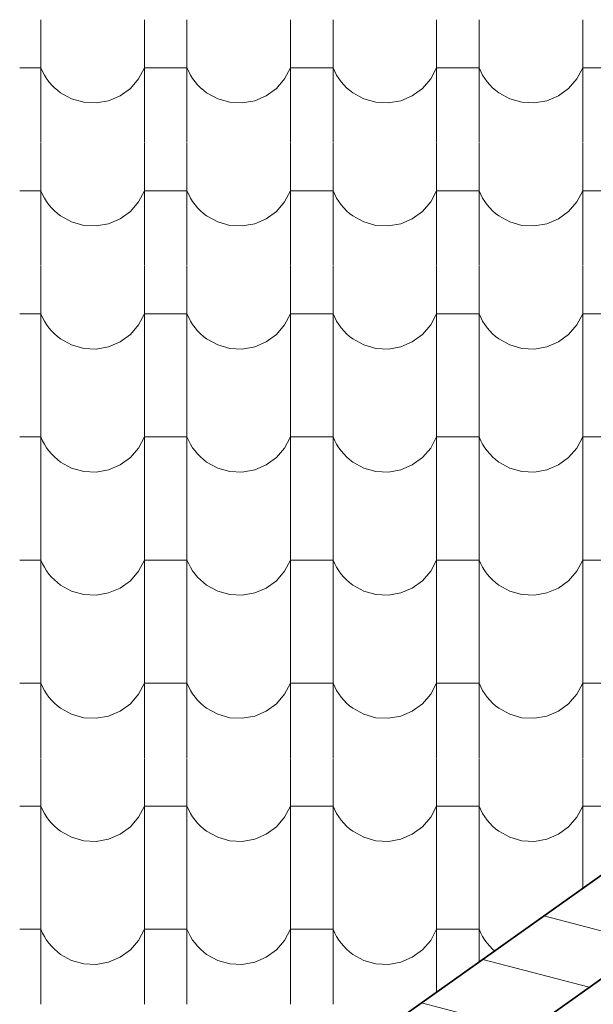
# Model space of a CAD drawing. Header units: millimetres. Extents: x -20699 to 32021, y -4298 to 11971.
# Tile 60 of 74: x -8765 to -8117, y 7995 to 9107. Entities that reach past the tile are written whole.
import ezdxf

# ---------------------------------------------------------------- set-up
doc = ezdxf.new("R2010")
doc.units = ezdxf.units.MM
doc.header["$MEASUREMENT"] = 0
for name, color, linetype in [('A-A_1_Bourané_Konstrukce - střechy a skořepiny', 7, 'Continuous'), ('A-A_1_Bourané_Situace - terén', 7, 'Continuous'), ('A-A_1_Bourané_Výplně - Povrchové', 7, 'Continuous'), ('A-A_1_Konstrukce - střechy a skořepiny', 7, 'Continuous')]:
    doc.layers.add(name, color=color, linetype=linetype)

# ---------------------------------------------------------------- blocks, each defined once
blk = doc.blocks.new('*X1', base_point=(-21954.7, -8431.5))
at = {"layer": 'A-A_1_Bourané_Výplně - Povrchové', "color": 251, "linetype": 'Continuous', "lineweight": 20, "true_color": 0x6a6a6a}
for p, q in [((-8740.9, 9106.5), (-8740.9, 8968)), ((-8623.9, 9106.5), (-8623.9, 8968)), ((-8575.9, 9106.5), (-8575.9, 8968)), ((-8458.9, 9106.5), (-8458.9, 8968)), ((-8410.9, 9106.5), (-8410.9, 8968)), ((-8293.9, 9106.5), (-8293.9, 8968)), ((-8245.9, 9106.5), (-8245.9, 8968)), ((-8128.9, 9106.5), (-8128.9, 8968)), ((-8740.9, 9052.5), (-8764.9, 9052.5)), ((-8740.9, 9052.5), (-8739, 9048.3)), ((-8630.6, 9040), (-8623.9, 9052.5)), ((-8599.9, 9052.5), (-8623.9, 9052.5)), ((-8575.9, 9052.5), (-8599.9, 9052.5)), ((-8575.9, 9052.5), (-8574, 9048.3)), ((-8465.6, 9040), (-8458.9, 9052.5)), ((-8434.9, 9052.5), (-8458.9, 9052.5)), ((-8410.9, 9052.5), (-8434.9, 9052.5)), ((-8410.9, 9052.5), (-8409, 9048.3)), ((-8300.6, 9040), (-8293.9, 9052.5)), ((-8269.9, 9052.5), (-8293.9, 9052.5)), ((-8245.9, 9052.5), (-8269.9, 9052.5)), ((-8245.9, 9052.5), (-8244, 9048.3)), ((-8135.6, 9040), (-8128.9, 9052.5)), ((-8104.9, 9052.5), (-8128.9, 9052.5)), ((-8739, 9048.3), (-8736.9, 9044.3)), ((-8736.9, 9044.3), (-8734.5, 9040.4)), ((-8574, 9048.3), (-8571.9, 9044.3)), ((-8571.9, 9044.3), (-8569.5, 9040.4)), ((-8409, 9048.3), (-8406.9, 9044.3)), ((-8406.9, 9044.3), (-8404.5, 9040.4)), ((-8244, 9048.3), (-8241.9, 9044.3)), ((-8241.9, 9044.3), (-8239.5, 9040.4)), ((-8734.5, 9040.4), (-8731.8, 9036.7)), ((-8731.8, 9036.7), (-8728.9, 9033.3)), ((-8728.9, 9033.3), (-8725.7, 9030)), ((-8725.7, 9030), (-8722.3, 9027)), ((-8639.9, 9029.2), (-8630.6, 9040)), ((-8569.5, 9040.4), (-8566.8, 9036.7)), ((-8566.8, 9036.7), (-8563.9, 9033.3)), ((-8563.9, 9033.3), (-8560.7, 9030)), ((-8560.7, 9030), (-8557.3, 9027)), ((-8474.9, 9029.2), (-8465.6, 9040)), ((-8404.5, 9040.4), (-8401.8, 9036.7)), ((-8401.8, 9036.7), (-8398.9, 9033.3)), ((-8398.9, 9033.3), (-8395.7, 9030)), ((-8395.7, 9030), (-8392.3, 9027)), ((-8309.9, 9029.2), (-8300.6, 9040)), ((-8239.5, 9040.4), (-8236.8, 9036.7)), ((-8236.8, 9036.7), (-8233.9, 9033.3)), ((-8233.9, 9033.3), (-8230.7, 9030)), ((-8230.7, 9030), (-8227.3, 9027)), ((-8144.9, 9029.2), (-8135.6, 9040)), ((-8722.3, 9027), (-8718.7, 9024.2)), ((-8718.7, 9024.2), (-8706.2, 9017.4)), ((-8664.4, 9015.3), (-8651.4, 9020.9)), ((-8651.4, 9020.9), (-8639.9, 9029.2)), ((-8557.3, 9027), (-8553.7, 9024.2)), ((-8553.7, 9024.2), (-8541.2, 9017.4)), ((-8499.4, 9015.3), (-8486.4, 9020.9)), ((-8486.4, 9020.9), (-8474.9, 9029.2)), ((-8392.3, 9027), (-8388.7, 9024.2)), ((-8388.7, 9024.2), (-8376.2, 9017.4)), ((-8334.4, 9015.3), (-8321.4, 9020.9)), ((-8321.4, 9020.9), (-8309.9, 9029.2)), ((-8227.3, 9027), (-8223.7, 9024.2)), ((-8223.7, 9024.2), (-8211.2, 9017.4)), ((-8169.4, 9015.3), (-8156.4, 9020.9)), ((-8156.4, 9020.9), (-8144.9, 9029.2)), ((-8706.2, 9017.4), (-8692.6, 9013.5)), ((-8692.6, 9013.5), (-8678.4, 9012.8)), ((-8678.4, 9012.8), (-8664.4, 9015.3)), ((-8541.2, 9017.4), (-8527.6, 9013.5)), ((-8527.6, 9013.5), (-8513.4, 9012.8)), ((-8513.4, 9012.8), (-8499.4, 9015.3)), ((-8376.2, 9017.4), (-8362.6, 9013.5)), ((-8362.6, 9013.5), (-8348.4, 9012.8)), ((-8348.4, 9012.8), (-8334.4, 9015.3)), ((-8211.2, 9017.4), (-8197.6, 9013.5)), ((-8197.6, 9013.5), (-8183.4, 9012.8)), ((-8183.4, 9012.8), (-8169.4, 9015.3)), ((-8740.9, 8967.5), (-8740.9, 8829)), ((-8623.9, 8967.5), (-8623.9, 8829)), ((-8575.9, 8967.5), (-8575.9, 8829)), ((-8458.9, 8967.5), (-8458.9, 8829)), ((-8410.9, 8967.5), (-8410.9, 8829)), ((-8293.9, 8967.5), (-8293.9, 8829)), ((-8245.9, 8967.5), (-8245.9, 8829)), ((-8128.9, 8967.5), (-8128.9, 8829)), ((-8740.9, 8913.5), (-8764.9, 8913.5)), ((-8740.9, 8913.5), (-8739, 8909.3)), ((-8739, 8909.3), (-8736.9, 8905.3)), ((-8630.6, 8901), (-8623.9, 8913.5)), ((-8599.9, 8913.5), (-8623.9, 8913.5)), ((-8575.9, 8913.5), (-8599.9, 8913.5)), ((-8575.9, 8913.5), (-8574, 8909.3)), ((-8574, 8909.3), (-8571.9, 8905.3)), ((-8465.6, 8901), (-8458.9, 8913.5)), ((-8434.9, 8913.5), (-8458.9, 8913.5)), ((-8410.9, 8913.5), (-8434.9, 8913.5)), ((-8410.9, 8913.5), (-8409, 8909.3)), ((-8409, 8909.3), (-8406.9, 8905.3)), ((-8300.6, 8901), (-8293.9, 8913.5)), ((-8269.9, 8913.5), (-8293.9, 8913.5)), ((-8245.9, 8913.5), (-8269.9, 8913.5)), ((-8245.9, 8913.5), (-8244, 8909.3)), ((-8244, 8909.3), (-8241.9, 8905.3)), ((-8135.6, 8901), (-8128.9, 8913.5)), ((-8104.9, 8913.5), (-8128.9, 8913.5)), ((-8736.9, 8905.3), (-8734.5, 8901.4)), ((-8734.5, 8901.4), (-8731.8, 8897.7)), ((-8731.8, 8897.7), (-8728.9, 8894.3)), ((-8639.9, 8890.2), (-8630.6, 8901)), ((-8571.9, 8905.3), (-8569.5, 8901.4)), ((-8569.5, 8901.4), (-8566.8, 8897.7)), ((-8566.8, 8897.7), (-8563.9, 8894.3)), ((-8474.9, 8890.2), (-8465.6, 8901)), ((-8406.9, 8905.3), (-8404.5, 8901.4)), ((-8404.5, 8901.4), (-8401.8, 8897.7)), ((-8401.8, 8897.7), (-8398.9, 8894.3)), ((-8309.9, 8890.2), (-8300.6, 8901)), ((-8241.9, 8905.3), (-8239.5, 8901.4)), ((-8239.5, 8901.4), (-8236.8, 8897.7)), ((-8236.8, 8897.7), (-8233.9, 8894.3)), ((-8144.9, 8890.2), (-8135.6, 8901)), ((-8728.9, 8894.3), (-8725.7, 8891)), ((-8725.7, 8891), (-8722.3, 8888)), ((-8722.3, 8888), (-8718.7, 8885.2)), ((-8718.7, 8885.2), (-8706.2, 8878.4)), ((-8651.4, 8881.9), (-8639.9, 8890.2)), ((-8563.9, 8894.3), (-8560.7, 8891)), ((-8560.7, 8891), (-8557.3, 8888)), ((-8557.3, 8888), (-8553.7, 8885.2)), ((-8553.7, 8885.2), (-8541.2, 8878.4)), ((-8486.4, 8881.9), (-8474.9, 8890.2)), ((-8398.9, 8894.3), (-8395.7, 8891)), ((-8395.7, 8891), (-8392.3, 8888)), ((-8392.3, 8888), (-8388.7, 8885.2)), ((-8388.7, 8885.2), (-8376.2, 8878.4)), ((-8321.4, 8881.9), (-8309.9, 8890.2)), ((-8233.9, 8894.3), (-8230.7, 8891)), ((-8230.7, 8891), (-8227.3, 8888)), ((-8227.3, 8888), (-8223.7, 8885.2)), ((-8223.7, 8885.2), (-8211.2, 8878.4)), ((-8156.4, 8881.9), (-8144.9, 8890.2)), ((-8706.2, 8878.4), (-8692.6, 8874.5)), ((-8692.6, 8874.5), (-8678.4, 8873.8)), ((-8678.4, 8873.8), (-8664.4, 8876.3)), ((-8664.4, 8876.3), (-8651.4, 8881.9)), ((-8541.2, 8878.4), (-8527.6, 8874.5)), ((-8527.6, 8874.5), (-8513.4, 8873.8)), ((-8513.4, 8873.8), (-8499.4, 8876.3)), ((-8499.4, 8876.3), (-8486.4, 8881.9)), ((-8376.2, 8878.4), (-8362.6, 8874.5)), ((-8362.6, 8874.5), (-8348.4, 8873.8)), ((-8348.4, 8873.8), (-8334.4, 8876.3)), ((-8334.4, 8876.3), (-8321.4, 8881.9)), ((-8211.2, 8878.4), (-8197.6, 8874.5)), ((-8197.6, 8874.5), (-8183.4, 8873.8)), ((-8183.4, 8873.8), (-8169.4, 8876.3)), ((-8169.4, 8876.3), (-8156.4, 8881.9)), ((-8740.9, 8828.5), (-8740.9, 8690)), ((-8623.9, 8828.5), (-8623.9, 8690)), ((-8575.9, 8828.5), (-8575.9, 8690)), ((-8458.9, 8828.5), (-8458.9, 8690)), ((-8410.9, 8828.5), (-8410.9, 8690)), ((-8293.9, 8828.5), (-8293.9, 8690)), ((-8245.9, 8828.5), (-8245.9, 8690)), ((-8128.9, 8828.5), (-8128.9, 8690)), ((-8740.9, 8774.5), (-8764.9, 8774.5)), ((-8740.9, 8774.5), (-8739, 8770.3)), ((-8630.6, 8762), (-8623.9, 8774.5)), ((-8599.9, 8774.5), (-8623.9, 8774.5)), ((-8575.9, 8774.5), (-8599.9, 8774.5)), ((-8575.9, 8774.5), (-8574, 8770.3)), ((-8465.6, 8762), (-8458.9, 8774.5)), ((-8434.9, 8774.5), (-8458.9, 8774.5)), ((-8410.9, 8774.5), (-8434.9, 8774.5)), ((-8410.9, 8774.5), (-8409, 8770.3)), ((-8300.6, 8762), (-8293.9, 8774.5)), ((-8269.9, 8774.5), (-8293.9, 8774.5)), ((-8245.9, 8774.5), (-8269.9, 8774.5)), ((-8245.9, 8774.5), (-8244, 8770.3)), ((-8135.6, 8762), (-8128.9, 8774.5)), ((-8104.9, 8774.5), (-8128.9, 8774.5)), ((-8739, 8770.3), (-8736.9, 8766.3)), ((-8736.9, 8766.3), (-8734.5, 8762.4)), ((-8574, 8770.3), (-8571.9, 8766.3)), ((-8571.9, 8766.3), (-8569.5, 8762.4)), ((-8409, 8770.3), (-8406.9, 8766.3)), ((-8406.9, 8766.3), (-8404.5, 8762.4)), ((-8244, 8770.3), (-8241.9, 8766.3)), ((-8241.9, 8766.3), (-8239.5, 8762.4)), ((-8734.5, 8762.4), (-8731.8, 8758.7)), ((-8731.8, 8758.7), (-8728.9, 8755.3)), ((-8728.9, 8755.3), (-8725.7, 8752)), ((-8725.7, 8752), (-8722.3, 8749)), ((-8639.9, 8751.2), (-8630.6, 8762)), ((-8569.5, 8762.4), (-8566.8, 8758.7)), ((-8566.8, 8758.7), (-8563.9, 8755.3)), ((-8563.9, 8755.3), (-8560.7, 8752)), ((-8560.7, 8752), (-8557.3, 8749)), ((-8474.9, 8751.2), (-8465.6, 8762)), ((-8404.5, 8762.4), (-8401.8, 8758.7)), ((-8401.8, 8758.7), (-8398.9, 8755.3)), ((-8398.9, 8755.3), (-8395.7, 8752)), ((-8395.7, 8752), (-8392.3, 8749)), ((-8309.9, 8751.2), (-8300.6, 8762)), ((-8239.5, 8762.4), (-8236.8, 8758.7)), ((-8236.8, 8758.7), (-8233.9, 8755.3)), ((-8233.9, 8755.3), (-8230.7, 8752)), ((-8230.7, 8752), (-8227.3, 8749)), ((-8144.9, 8751.2), (-8135.6, 8762)), ((-8722.3, 8749), (-8718.7, 8746.2)), ((-8718.7, 8746.2), (-8706.2, 8739.4)), ((-8664.4, 8737.3), (-8651.4, 8742.9)), ((-8651.4, 8742.9), (-8639.9, 8751.2)), ((-8557.3, 8749), (-8553.7, 8746.2)), ((-8553.7, 8746.2), (-8541.2, 8739.4)), ((-8499.4, 8737.3), (-8486.4, 8742.9)), ((-8486.4, 8742.9), (-8474.9, 8751.2)), ((-8392.3, 8749), (-8388.7, 8746.2)), ((-8388.7, 8746.2), (-8376.2, 8739.4)), ((-8334.4, 8737.3), (-8321.4, 8742.9)), ((-8321.4, 8742.9), (-8309.9, 8751.2)), ((-8227.3, 8749), (-8223.7, 8746.2)), ((-8223.7, 8746.2), (-8211.2, 8739.4)), ((-8169.4, 8737.3), (-8156.4, 8742.9)), ((-8156.4, 8742.9), (-8144.9, 8751.2)), ((-8706.2, 8739.4), (-8692.6, 8735.5)), ((-8692.6, 8735.5), (-8678.4, 8734.8)), ((-8678.4, 8734.8), (-8664.4, 8737.3)), ((-8541.2, 8739.4), (-8527.6, 8735.5)), ((-8527.6, 8735.5), (-8513.4, 8734.8)), ((-8513.4, 8734.8), (-8499.4, 8737.3)), ((-8376.2, 8739.4), (-8362.6, 8735.5)), ((-8362.6, 8735.5), (-8348.4, 8734.8)), ((-8348.4, 8734.8), (-8334.4, 8737.3)), ((-8211.2, 8739.4), (-8197.6, 8735.5)), ((-8197.6, 8735.5), (-8183.4, 8734.8)), ((-8183.4, 8734.8), (-8169.4, 8737.3)), ((-8740.9, 8689.5), (-8740.9, 8551)), ((-8623.9, 8689.5), (-8623.9, 8551)), ((-8575.9, 8689.5), (-8575.9, 8551)), ((-8458.9, 8689.5), (-8458.9, 8551)), ((-8410.9, 8689.5), (-8410.9, 8551)), ((-8293.9, 8689.5), (-8293.9, 8551)), ((-8245.9, 8689.5), (-8245.9, 8551)), ((-8128.9, 8689.5), (-8128.9, 8551)), ((-8740.9, 8635.5), (-8764.9, 8635.5)), ((-8740.9, 8635.5), (-8739, 8631.3)), ((-8739, 8631.3), (-8736.9, 8627.3)), ((-8630.6, 8623), (-8623.9, 8635.5)), ((-8599.9, 8635.5), (-8623.9, 8635.5)), ((-8575.9, 8635.5), (-8599.9, 8635.5)), ((-8575.9, 8635.5), (-8574, 8631.3)), ((-8574, 8631.3), (-8571.9, 8627.3)), ((-8465.6, 8623), (-8458.9, 8635.5)), ((-8434.9, 8635.5), (-8458.9, 8635.5)), ((-8410.9, 8635.5), (-8434.9, 8635.5)), ((-8410.9, 8635.5), (-8409, 8631.3)), ((-8409, 8631.3), (-8406.9, 8627.3)), ((-8300.6, 8623), (-8293.9, 8635.5)), ((-8269.9, 8635.5), (-8293.9, 8635.5)), ((-8245.9, 8635.5), (-8269.9, 8635.5)), ((-8245.9, 8635.5), (-8244, 8631.3)), ((-8244, 8631.3), (-8241.9, 8627.3)), ((-8135.6, 8623), (-8128.9, 8635.5)), ((-8104.9, 8635.5), (-8128.9, 8635.5)), ((-8736.9, 8627.3), (-8734.5, 8623.4)), ((-8734.5, 8623.4), (-8731.8, 8619.7)), ((-8731.8, 8619.7), (-8728.9, 8616.3)), ((-8639.9, 8612.2), (-8630.6, 8623)), ((-8571.9, 8627.3), (-8569.5, 8623.4)), ((-8569.5, 8623.4), (-8566.8, 8619.7)), ((-8566.8, 8619.7), (-8563.9, 8616.3)), ((-8474.9, 8612.2), (-8465.6, 8623)), ((-8406.9, 8627.3), (-8404.5, 8623.4)), ((-8404.5, 8623.4), (-8401.8, 8619.7)), ((-8401.8, 8619.7), (-8398.9, 8616.3)), ((-8309.9, 8612.2), (-8300.6, 8623)), ((-8241.9, 8627.3), (-8239.5, 8623.4)), ((-8239.5, 8623.4), (-8236.8, 8619.7)), ((-8236.8, 8619.7), (-8233.9, 8616.3)), ((-8144.9, 8612.2), (-8135.6, 8623)), ((-8728.9, 8616.3), (-8725.7, 8613)), ((-8725.7, 8613), (-8722.3, 8610)), ((-8722.3, 8610), (-8718.7, 8607.2)), ((-8718.7, 8607.2), (-8706.2, 8600.4)), ((-8651.4, 8603.9), (-8639.9, 8612.2)), ((-8563.9, 8616.3), (-8560.7, 8613)), ((-8560.7, 8613), (-8557.3, 8610)), ((-8557.3, 8610), (-8553.7, 8607.2)), ((-8553.7, 8607.2), (-8541.2, 8600.4)), ((-8486.4, 8603.9), (-8474.9, 8612.2)), ((-8398.9, 8616.3), (-8395.7, 8613)), ((-8395.7, 8613), (-8392.3, 8610)), ((-8392.3, 8610), (-8388.7, 8607.2)), ((-8388.7, 8607.2), (-8376.2, 8600.4)), ((-8321.4, 8603.9), (-8309.9, 8612.2)), ((-8233.9, 8616.3), (-8230.7, 8613)), ((-8230.7, 8613), (-8227.3, 8610)), ((-8227.3, 8610), (-8223.7, 8607.2)), ((-8223.7, 8607.2), (-8211.2, 8600.4)), ((-8156.4, 8603.9), (-8144.9, 8612.2)), ((-8706.2, 8600.4), (-8692.6, 8596.5)), ((-8692.6, 8596.5), (-8678.4, 8595.8)), ((-8678.4, 8595.8), (-8664.4, 8598.3)), ((-8664.4, 8598.3), (-8651.4, 8603.9)), ((-8541.2, 8600.4), (-8527.6, 8596.5)), ((-8527.6, 8596.5), (-8513.4, 8595.8)), ((-8513.4, 8595.8), (-8499.4, 8598.3)), ((-8499.4, 8598.3), (-8486.4, 8603.9)), ((-8376.2, 8600.4), (-8362.6, 8596.5)), ((-8362.6, 8596.5), (-8348.4, 8595.8)), ((-8348.4, 8595.8), (-8334.4, 8598.3)), ((-8334.4, 8598.3), (-8321.4, 8603.9)), ((-8211.2, 8600.4), (-8197.6, 8596.5)), ((-8197.6, 8596.5), (-8183.4, 8595.8)), ((-8183.4, 8595.8), (-8169.4, 8598.3)), ((-8169.4, 8598.3), (-8156.4, 8603.9)), ((-8740.9, 8550.5), (-8740.9, 8412)), ((-8623.9, 8550.5), (-8623.9, 8412)), ((-8575.9, 8550.5), (-8575.9, 8412)), ((-8458.9, 8550.5), (-8458.9, 8412)), ((-8410.9, 8550.5), (-8410.9, 8412)), ((-8293.9, 8550.5), (-8293.9, 8412)), ((-8245.9, 8550.5), (-8245.9, 8412)), ((-8128.9, 8550.5), (-8128.9, 8412)), ((-8740.9, 8496.5), (-8764.9, 8496.5)), ((-8740.9, 8496.5), (-8739, 8492.3)), ((-8630.6, 8484), (-8623.9, 8496.5)), ((-8599.9, 8496.5), (-8623.9, 8496.5)), ((-8575.9, 8496.5), (-8599.9, 8496.5)), ((-8575.9, 8496.5), (-8574, 8492.3)), ((-8465.6, 8484), (-8458.9, 8496.5)), ((-8434.9, 8496.5), (-8458.9, 8496.5)), ((-8410.9, 8496.5), (-8434.9, 8496.5)), ((-8410.9, 8496.5), (-8409, 8492.3)), ((-8300.6, 8484), (-8293.9, 8496.5)), ((-8269.9, 8496.5), (-8293.9, 8496.5)), ((-8245.9, 8496.5), (-8269.9, 8496.5)), ((-8245.9, 8496.5), (-8244, 8492.3)), ((-8135.6, 8484), (-8128.9, 8496.5)), ((-8104.9, 8496.5), (-8128.9, 8496.5)), ((-8739, 8492.3), (-8736.9, 8488.3)), ((-8736.9, 8488.3), (-8734.5, 8484.4)), ((-8574, 8492.3), (-8571.9, 8488.3)), ((-8571.9, 8488.3), (-8569.5, 8484.4)), ((-8409, 8492.3), (-8406.9, 8488.3)), ((-8406.9, 8488.3), (-8404.5, 8484.4)), ((-8244, 8492.3), (-8241.9, 8488.3)), ((-8241.9, 8488.3), (-8239.5, 8484.4)), ((-8734.5, 8484.4), (-8731.8, 8480.7)), ((-8731.8, 8480.7), (-8728.9, 8477.3)), ((-8728.9, 8477.3), (-8725.7, 8474)), ((-8725.7, 8474), (-8722.3, 8471)), ((-8639.9, 8473.2), (-8630.6, 8484)), ((-8569.5, 8484.4), (-8566.8, 8480.7)), ((-8566.8, 8480.7), (-8563.9, 8477.3)), ((-8563.9, 8477.3), (-8560.7, 8474)), ((-8560.7, 8474), (-8557.3, 8471)), ((-8474.9, 8473.2), (-8465.6, 8484)), ((-8404.5, 8484.4), (-8401.8, 8480.7)), ((-8401.8, 8480.7), (-8398.9, 8477.3)), ((-8398.9, 8477.3), (-8395.7, 8474)), ((-8395.7, 8474), (-8392.3, 8471)), ((-8309.9, 8473.2), (-8300.6, 8484)), ((-8239.5, 8484.4), (-8236.8, 8480.7)), ((-8236.8, 8480.7), (-8233.9, 8477.3)), ((-8233.9, 8477.3), (-8230.7, 8474)), ((-8230.7, 8474), (-8227.3, 8471)), ((-8144.9, 8473.2), (-8135.6, 8484)), ((-8722.3, 8471), (-8718.7, 8468.2)), ((-8718.7, 8468.2), (-8706.2, 8461.4)), ((-8664.4, 8459.3), (-8651.4, 8464.9)), ((-8651.4, 8464.9), (-8639.9, 8473.2)), ((-8557.3, 8471), (-8553.7, 8468.2)), ((-8553.7, 8468.2), (-8541.2, 8461.4)), ((-8499.4, 8459.3), (-8486.4, 8464.9)), ((-8486.4, 8464.9), (-8474.9, 8473.2)), ((-8392.3, 8471), (-8388.7, 8468.2)), ((-8388.7, 8468.2), (-8376.2, 8461.4)), ((-8334.4, 8459.3), (-8321.4, 8464.9)), ((-8321.4, 8464.9), (-8309.9, 8473.2)), ((-8227.3, 8471), (-8223.7, 8468.2)), ((-8223.7, 8468.2), (-8211.2, 8461.4)), ((-8169.4, 8459.3), (-8156.4, 8464.9)), ((-8156.4, 8464.9), (-8144.9, 8473.2)), ((-8706.2, 8461.4), (-8692.6, 8457.5)), ((-8692.6, 8457.5), (-8678.4, 8456.8)), ((-8678.4, 8456.8), (-8664.4, 8459.3)), ((-8541.2, 8461.4), (-8527.6, 8457.5)), ((-8527.6, 8457.5), (-8513.4, 8456.8)), ((-8513.4, 8456.8), (-8499.4, 8459.3)), ((-8376.2, 8461.4), (-8362.6, 8457.5)), ((-8362.6, 8457.5), (-8348.4, 8456.8)), ((-8348.4, 8456.8), (-8334.4, 8459.3)), ((-8211.2, 8461.4), (-8197.6, 8457.5)), ((-8197.6, 8457.5), (-8183.4, 8456.8)), ((-8183.4, 8456.8), (-8169.4, 8459.3)), ((-8740.9, 8411.5), (-8740.9, 8273)), ((-8623.9, 8411.5), (-8623.9, 8273)), ((-8575.9, 8411.5), (-8575.9, 8273)), ((-8458.9, 8411.5), (-8458.9, 8273)), ((-8410.9, 8411.5), (-8410.9, 8273)), ((-8293.9, 8411.5), (-8293.9, 8273)), ((-8245.9, 8411.5), (-8245.9, 8273)), ((-8128.9, 8411.5), (-8128.9, 8273)), ((-8740.9, 8357.5), (-8764.9, 8357.5)), ((-8740.9, 8357.5), (-8739, 8353.3)), ((-8739, 8353.3), (-8736.9, 8349.3)), ((-8630.6, 8345), (-8623.9, 8357.5)), ((-8599.9, 8357.5), (-8623.9, 8357.5)), ((-8575.9, 8357.5), (-8599.9, 8357.5)), ((-8575.9, 8357.5), (-8574, 8353.3)), ((-8574, 8353.3), (-8571.9, 8349.3)), ((-8465.6, 8345), (-8458.9, 8357.5)), ((-8434.9, 8357.5), (-8458.9, 8357.5)), ((-8410.9, 8357.5), (-8434.9, 8357.5)), ((-8410.9, 8357.5), (-8409, 8353.3)), ((-8409, 8353.3), (-8406.9, 8349.3)), ((-8300.6, 8345), (-8293.9, 8357.5)), ((-8269.9, 8357.5), (-8293.9, 8357.5)), ((-8245.9, 8357.5), (-8269.9, 8357.5)), ((-8245.9, 8357.5), (-8244, 8353.3)), ((-8244, 8353.3), (-8241.9, 8349.3)), ((-8135.6, 8345), (-8128.9, 8357.5)), ((-8104.9, 8357.5), (-8128.9, 8357.5)), ((-8736.9, 8349.3), (-8734.5, 8345.4)), ((-8734.5, 8345.4), (-8731.8, 8341.7)), ((-8731.8, 8341.7), (-8728.9, 8338.3)), ((-8639.9, 8334.2), (-8630.6, 8345)), ((-8571.9, 8349.3), (-8569.5, 8345.4)), ((-8569.5, 8345.4), (-8566.8, 8341.7)), ((-8566.8, 8341.7), (-8563.9, 8338.3)), ((-8474.9, 8334.2), (-8465.6, 8345)), ((-8406.9, 8349.3), (-8404.5, 8345.4)), ((-8404.5, 8345.4), (-8401.8, 8341.7)), ((-8401.8, 8341.7), (-8398.9, 8338.3)), ((-8309.9, 8334.2), (-8300.6, 8345)), ((-8241.9, 8349.3), (-8239.5, 8345.4)), ((-8239.5, 8345.4), (-8236.8, 8341.7)), ((-8236.8, 8341.7), (-8233.9, 8338.3)), ((-8144.9, 8334.2), (-8135.6, 8345)), ((-8728.9, 8338.3), (-8725.7, 8335)), ((-8725.7, 8335), (-8722.3, 8332)), ((-8722.3, 8332), (-8718.7, 8329.2)), ((-8718.7, 8329.2), (-8706.2, 8322.4)), ((-8651.4, 8325.9), (-8639.9, 8334.2)), ((-8563.9, 8338.3), (-8560.7, 8335)), ((-8560.7, 8335), (-8557.3, 8332)), ((-8557.3, 8332), (-8553.7, 8329.2)), ((-8553.7, 8329.2), (-8541.2, 8322.4)), ((-8486.4, 8325.9), (-8474.9, 8334.2)), ((-8398.9, 8338.3), (-8395.7, 8335)), ((-8395.7, 8335), (-8392.3, 8332)), ((-8392.3, 8332), (-8388.7, 8329.2)), ((-8388.7, 8329.2), (-8376.2, 8322.4)), ((-8321.4, 8325.9), (-8309.9, 8334.2)), ((-8233.9, 8338.3), (-8230.7, 8335)), ((-8230.7, 8335), (-8227.3, 8332)), ((-8227.3, 8332), (-8223.7, 8329.2)), ((-8223.7, 8329.2), (-8211.2, 8322.4)), ((-8156.4, 8325.9), (-8144.9, 8334.2)), ((-8706.2, 8322.4), (-8692.6, 8318.5)), ((-8692.6, 8318.5), (-8678.4, 8317.8)), ((-8678.4, 8317.8), (-8664.4, 8320.3)), ((-8664.4, 8320.3), (-8651.4, 8325.9)), ((-8541.2, 8322.4), (-8527.6, 8318.5)), ((-8527.6, 8318.5), (-8513.4, 8317.8)), ((-8513.4, 8317.8), (-8499.4, 8320.3)), ((-8499.4, 8320.3), (-8486.4, 8325.9)), ((-8376.2, 8322.4), (-8362.6, 8318.5)), ((-8362.6, 8318.5), (-8348.4, 8317.8)), ((-8348.4, 8317.8), (-8334.4, 8320.3)), ((-8334.4, 8320.3), (-8321.4, 8325.9)), ((-8211.2, 8322.4), (-8197.6, 8318.5)), ((-8197.6, 8318.5), (-8183.4, 8317.8)), ((-8183.4, 8317.8), (-8169.4, 8320.3)), ((-8169.4, 8320.3), (-8156.4, 8325.9)), ((-8740.9, 8272.5), (-8740.9, 8134)), ((-8623.9, 8272.5), (-8623.9, 8134)), ((-8575.9, 8272.5), (-8575.9, 8134)), ((-8458.9, 8272.5), (-8458.9, 8134)), ((-8410.9, 8272.5), (-8410.9, 8134)), ((-8293.9, 8272.5), (-8293.9, 8134)), ((-8245.9, 8272.5), (-8245.9, 8134)), ((-8128.9, 8272.5), (-8128.9, 8134)), ((-8740.9, 8218.5), (-8764.9, 8218.5)), ((-8740.9, 8218.5), (-8739, 8214.3)), ((-8630.6, 8206), (-8623.9, 8218.5)), ((-8599.9, 8218.5), (-8623.9, 8218.5)), ((-8575.9, 8218.5), (-8599.9, 8218.5)), ((-8575.9, 8218.5), (-8574, 8214.3)), ((-8465.6, 8206), (-8458.9, 8218.5)), ((-8434.9, 8218.5), (-8458.9, 8218.5)), ((-8410.9, 8218.5), (-8434.9, 8218.5)), ((-8410.9, 8218.5), (-8409, 8214.3)), ((-8300.6, 8206), (-8293.9, 8218.5)), ((-8269.9, 8218.5), (-8293.9, 8218.5)), ((-8245.9, 8218.5), (-8269.9, 8218.5)), ((-8245.9, 8218.5), (-8244, 8214.3)), ((-8135.6, 8206), (-8128.9, 8218.5)), ((-8104.9, 8218.5), (-8128.9, 8218.5)), ((-8739, 8214.3), (-8736.9, 8210.3)), ((-8736.9, 8210.3), (-8734.5, 8206.4)), ((-8574, 8214.3), (-8571.9, 8210.3)), ((-8571.9, 8210.3), (-8569.5, 8206.4)), ((-8409, 8214.3), (-8406.9, 8210.3)), ((-8406.9, 8210.3), (-8404.5, 8206.4)), ((-8244, 8214.3), (-8241.9, 8210.3)), ((-8241.9, 8210.3), (-8239.5, 8206.4)), ((-8734.5, 8206.4), (-8731.8, 8202.7)), ((-8731.8, 8202.7), (-8728.9, 8199.3)), ((-8728.9, 8199.3), (-8725.7, 8196)), ((-8725.7, 8196), (-8722.3, 8193)), ((-8639.9, 8195.2), (-8630.6, 8206)), ((-8569.5, 8206.4), (-8566.8, 8202.7)), ((-8566.8, 8202.7), (-8563.9, 8199.3)), ((-8563.9, 8199.3), (-8560.7, 8196)), ((-8560.7, 8196), (-8557.3, 8193)), ((-8474.9, 8195.2), (-8465.6, 8206)), ((-8404.5, 8206.4), (-8401.8, 8202.7)), ((-8401.8, 8202.7), (-8398.9, 8199.3)), ((-8398.9, 8199.3), (-8395.7, 8196)), ((-8395.7, 8196), (-8392.3, 8193)), ((-8309.9, 8195.2), (-8300.6, 8206)), ((-8239.5, 8206.4), (-8236.8, 8202.7)), ((-8236.8, 8202.7), (-8233.9, 8199.3)), ((-8233.9, 8199.3), (-8230.7, 8196)), ((-8230.7, 8196), (-8227.3, 8193)), ((-8144.9, 8195.2), (-8135.6, 8206)), ((-8722.3, 8193), (-8718.7, 8190.2)), ((-8718.7, 8190.2), (-8706.2, 8183.4)), ((-8664.4, 8181.3), (-8651.4, 8186.9)), ((-8651.4, 8186.9), (-8639.9, 8195.2)), ((-8557.3, 8193), (-8553.7, 8190.2)), ((-8553.7, 8190.2), (-8541.2, 8183.4)), ((-8499.4, 8181.3), (-8486.4, 8186.9)), ((-8486.4, 8186.9), (-8474.9, 8195.2)), ((-8392.3, 8193), (-8388.7, 8190.2)), ((-8388.7, 8190.2), (-8376.2, 8183.4)), ((-8334.4, 8181.3), (-8321.4, 8186.9)), ((-8321.4, 8186.9), (-8309.9, 8195.2)), ((-8227.3, 8193), (-8223.7, 8190.2)), ((-8223.7, 8190.2), (-8211.2, 8183.4)), ((-8169.4, 8181.3), (-8156.4, 8186.9)), ((-8156.4, 8186.9), (-8144.9, 8195.2)), ((-8706.2, 8183.4), (-8692.6, 8179.5)), ((-8692.6, 8179.5), (-8678.4, 8178.8)), ((-8678.4, 8178.8), (-8664.4, 8181.3)), ((-8541.2, 8183.4), (-8527.6, 8179.5)), ((-8527.6, 8179.5), (-8513.4, 8178.8)), ((-8513.4, 8178.8), (-8499.4, 8181.3)), ((-8376.2, 8183.4), (-8362.6, 8179.5)), ((-8362.6, 8179.5), (-8348.4, 8178.8)), ((-8348.4, 8178.8), (-8334.4, 8181.3)), ((-8211.2, 8183.4), (-8197.6, 8179.5)), ((-8197.6, 8179.5), (-8183.4, 8178.8)), ((-8183.4, 8178.8), (-8169.4, 8181.3)), ((-8740.9, 8133.5), (-8740.9, 7995)), ((-8623.9, 8133.5), (-8623.9, 7995)), ((-8575.9, 8133.5), (-8575.9, 7995)), ((-8458.9, 8133.5), (-8458.9, 7995)), ((-8410.9, 8133.5), (-8410.9, 7995)), ((-8293.9, 8133.5), (-8293.9, 8008.5)), ((-8245.9, 8133.5), (-8245.9, 8042.6)), ((-8128.9, 8133.5), (-8128.9, 8125.7)), ((-8740.9, 8079.5), (-8764.9, 8079.5)), ((-8740.9, 8079.5), (-8739, 8075.3)), ((-8739, 8075.3), (-8736.9, 8071.3)), ((-8630.6, 8067), (-8623.9, 8079.5)), ((-8599.9, 8079.5), (-8623.9, 8079.5)), ((-8575.9, 8079.5), (-8599.9, 8079.5)), ((-8575.9, 8079.5), (-8574, 8075.3)), ((-8574, 8075.3), (-8571.9, 8071.3)), ((-8465.6, 8067), (-8458.9, 8079.5)), ((-8434.9, 8079.5), (-8458.9, 8079.5)), ((-8410.9, 8079.5), (-8434.9, 8079.5)), ((-8410.9, 8079.5), (-8409, 8075.3)), ((-8409, 8075.3), (-8406.9, 8071.3)), ((-8300.6, 8067), (-8293.9, 8079.5)), ((-8269.9, 8079.5), (-8293.9, 8079.5)), ((-8245.9, 8079.5), (-8269.9, 8079.5)), ((-8245.9, 8079.5), (-8244, 8075.3)), ((-8244, 8075.3), (-8241.9, 8071.3)), ((-8736.9, 8071.3), (-8734.5, 8067.4)), ((-8734.5, 8067.4), (-8731.8, 8063.7)), ((-8731.8, 8063.7), (-8728.9, 8060.3)), ((-8639.9, 8056.2), (-8630.6, 8067)), ((-8571.9, 8071.3), (-8569.5, 8067.4)), ((-8569.5, 8067.4), (-8566.8, 8063.7)), ((-8566.8, 8063.7), (-8563.9, 8060.3)), ((-8474.9, 8056.2), (-8465.6, 8067)), ((-8406.9, 8071.3), (-8404.5, 8067.4)), ((-8404.5, 8067.4), (-8401.8, 8063.7)), ((-8401.8, 8063.7), (-8398.9, 8060.3)), ((-8309.9, 8056.2), (-8300.6, 8067)), ((-8241.9, 8071.3), (-8239.5, 8067.4)), ((-8239.5, 8067.4), (-8236.8, 8063.7)), ((-8236.8, 8063.7), (-8233.9, 8060.3)), ((-8728.9, 8060.3), (-8725.7, 8057)), ((-8725.7, 8057), (-8722.3, 8054)), ((-8722.3, 8054), (-8718.7, 8051.2)), ((-8718.7, 8051.2), (-8706.2, 8044.4)), ((-8651.4, 8047.9), (-8639.9, 8056.2)), ((-8563.9, 8060.3), (-8560.7, 8057)), ((-8560.7, 8057), (-8557.3, 8054)), ((-8557.3, 8054), (-8553.7, 8051.2)), ((-8553.7, 8051.2), (-8541.2, 8044.4)), ((-8486.4, 8047.9), (-8474.9, 8056.2)), ((-8398.9, 8060.3), (-8395.7, 8057)), ((-8395.7, 8057), (-8392.3, 8054)), ((-8392.3, 8054), (-8388.7, 8051.2)), ((-8388.7, 8051.2), (-8376.2, 8044.4)), ((-8321.4, 8047.9), (-8309.9, 8056.2)), ((-8233.9, 8060.3), (-8230.7, 8057)), ((-8230.7, 8057), (-8228.4, 8055)), ((-8706.2, 8044.4), (-8692.6, 8040.5)), ((-8692.6, 8040.5), (-8678.4, 8039.8)), ((-8678.4, 8039.8), (-8664.4, 8042.3)), ((-8664.4, 8042.3), (-8651.4, 8047.9)), ((-8541.2, 8044.4), (-8527.6, 8040.5)), ((-8527.6, 8040.5), (-8513.4, 8039.8)), ((-8513.4, 8039.8), (-8499.4, 8042.3)), ((-8499.4, 8042.3), (-8486.4, 8047.9)), ((-8376.2, 8044.4), (-8362.6, 8040.5)), ((-8362.6, 8040.5), (-8348.4, 8039.8)), ((-8348.4, 8039.8), (-8334.4, 8042.3)), ((-8334.4, 8042.3), (-8321.4, 8047.9))]:
    blk.add_line(p, q, dxfattribs=at)

msp = doc.modelspace()

# ---------------------------------------------------------------- hatches: boundary and pattern name
at = {"layer": 'A-A_1_Bourané_Situace - terén', "linetype": 'Continuous', "lineweight": 20, "true_color": 0x6a6a6a}
h = msp.add_hatch(dxfattribs=at)
h.set_pattern_fill('Cihla_plná_0001', color=251, style=0, pattern_type=2)
h.set_pattern_definition([(345.2943, (-6957.95, 8918.13), (16.5005, 62.8708), [])])
h.paths.add_polyline_path([(-4267.6, 10868.4), (-9648.3, 7046.5), (-9592.5, 6967.9), (-4269.3, 10754.1)])
at = {"layer": 'A-A_1_Bourané_Situace - terén', "linetype": 'Continuous', "lineweight": 0, "true_color": 0xffffff}
h = msp.add_hatch(dxfattribs=at)
h.set_pattern_fill('Cihla_plná_0001', style=0, pattern_type=2)
h.set_pattern_definition([(45, (0, 0), (-45.96194, 45.96194), [])])
h.paths.add_polyline_path([(-4263, 10755.3), (-9115.5, 7308.6), (-9059.6, 7230), (-4264.7, 10640.4)])

# ---------------------------------------------------------------- linework, layer by layer
at = {"layer": 'A-A_1_Bourané_Konstrukce - střechy a skořepiny', "color": 42, "linetype": 'Continuous', "lineweight": 13, "true_color": 0xe4ad2c, "flags": 128}
msp.add_lwpolyline([(-18955.5, 7070.2), (-9632, 7058.1), (-4363.3, 10800.4), (-14369, 10800.4)], close=True, dxfattribs=at)
at = {"layer": 'A-A_1_Bourané_Situace - terén', "color": 42, "linetype": 'Continuous', "lineweight": 35, "true_color": 0xe4ad2c, "flags": 128}
msp.add_lwpolyline([(-4267.6, 10868.4), (-9648.3, 7046.5), (-9592.5, 6967.9), (-4269.3, 10754.1)], close=True, dxfattribs=at)

# ---------------------------------------------------------------- block references
at = {"layer": 'A-A_1_Konstrukce - střechy a skořepiny', "color": 9, "linetype": 'Continuous', "lineweight": 13}
msp.add_blockref('*X1', (-21954.7, -8431.5), dxfattribs=at)

doc.saveas('drawing.dxf')
